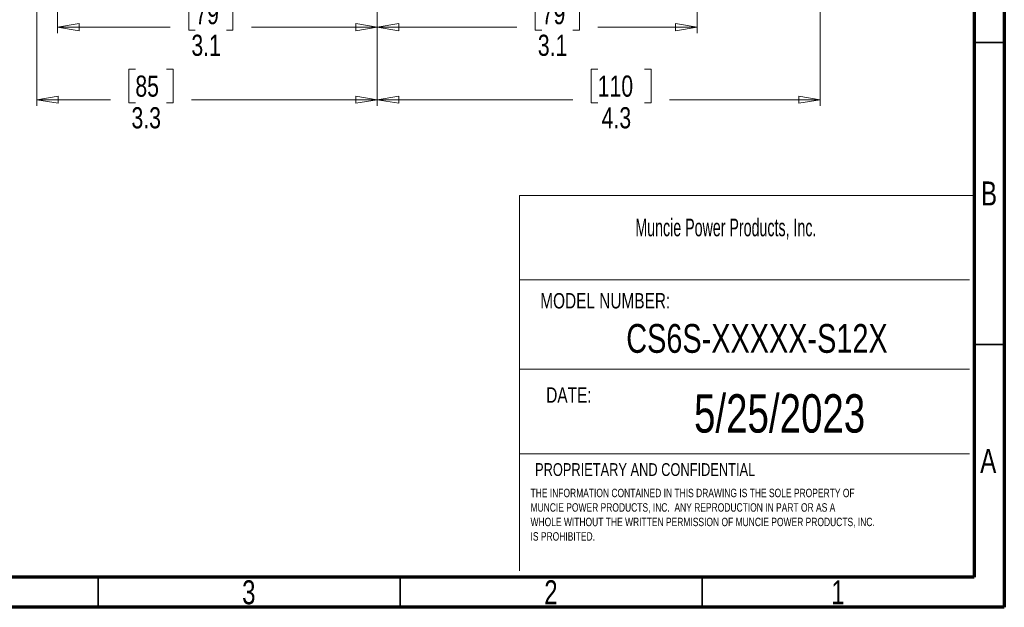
# Model space of a CAD drawing. Header units: inches. Extents: x 0.6 to 16.3, y 0.2 to 11.5.
# Tile 10 of 18: x 9.9 to 16.3, y 0.2 to 4. Entities that reach past the tile are written whole.
import ezdxf

# ---------------------------------------------------------------- set-up
doc = ezdxf.new("R2010")
doc.units = ezdxf.units.IN
doc.header["$MEASUREMENT"] = 0
doc.styles.add('SLDTEXTSTYLE0', font='TXT', dxfattribs={"width": 0.75})
doc.styles.add('SLDTEXTSTYLE1', font='TXT', dxfattribs={"width": 0.605})
doc.dimstyles.new('SLDDIMSTYLE1', dxfattribs={"dimtxt": 0.137795, "dimasz": 0.14, "dimexe": 0, "dimexo": 0.0625, "dimgap": 0.034449, "dimtad": 0, "dimdec": 1, "dimlfac": 1.5, "dimrnd": 1e-09, "dimzin": 12, "dimdsep": 46, "dimtxsty": 'SLDTEXTSTYLE0', "dimblk1": 'CLOSED', "dimblk2": 'CLOSED', "dimsah": 1, "dimcen": 0.09, "dimadec": 0, "dimazin": 3, "dimtfac": 1, "dimtdec": 1, "dimtofl": 0, "dimtmove": 0, "dimatfit": 3, "dimldrblk": 'CLOSED', "dimfxl": 0, "dimfrac": 2, "dimtolj": 1, "dimtzin": 12, "dimarcsym": 0})
doc.dimstyles.new('SLDDIMSTYLE3', dxfattribs={"dimtxt": 0.137795, "dimasz": 0.14, "dimexe": 0, "dimexo": 0.0625, "dimgap": 0.034449, "dimtad": 0, "dimdec": 1, "dimlfac": 1.5, "dimrnd": 1e-09, "dimzin": 12, "dimdsep": 46, "dimtxsty": 'SLDTEXTSTYLE0', "dimblk1": 'CLOSED', "dimblk2": 'CLOSED', "dimsah": 1, "dimcen": 0.09, "dimadec": 0, "dimazin": 3, "dimtfac": 1, "dimtofl": 0, "dimtmove": 0, "dimatfit": 3, "dimldrblk": 'CLOSED', "dimfxl": 0, "dimfrac": 2, "dimtolj": 1, "dimtzin": 12, "dimarcsym": 0})

# ---------------------------------------------------------------- blocks, each defined once
blk = doc.blocks.new('SW_NOTE_0')
at = {"color": 0, "linetype": 'Continuous', "lineweight": 0, "char_height": 0.055, "attachment_point": 1, "style": 'SLDTEXTSTYLE0'}
for s, insert in [('THE INFORMATION CONTAINED IN THIS DRAWING IS THE SOLE PROPERTY OF', (0, 0.0709)), ('MUNCIE POWER PRODUCTS, INC.  ANY REPRODUCTION IN PART OR AS A', (0, -0.0235)), ('WHOLE WITHOUT THE WRITTEN PERMISSION OF MUNCIE POWER PRODUCTS, INC.', (0, -0.1178)), ('IS PROHIBITED.', (0, -0.2122))]:
    blk.add_mtext(s, dxfattribs=dict(at, insert=insert))
blk = doc.blocks.new('_Closed')
at = {"color": 0, "linetype": 'ByBlock', "lineweight": -2}
for p, q in [((-1, 0.166667), (0, 0)), ((-1, 0.166667), (-1, -0.166667)), ((0, 0), (-1, -0.166667)), ((0, 0), (-1, 0))]:
    blk.add_line(p, q, dxfattribs=at)
blk = doc.blocks.new('_D_1')
at = {"color": 7, "linetype": 'Continuous', "lineweight": 0}
for p, q in [((15.1397, 6.8001), (15.1397, 3.4649)), ((12.253, 4.8629), (12.253, 3.4649)), ((13.6893, 3.7028), (13.6474, 3.7028)), ((13.6474, 3.7028), (13.6474, 3.484)), ((13.9948, 3.7028), (14.0368, 3.7028)), ((14.0368, 3.7028), (14.0368, 3.484)), ((12.253, 3.5043), (13.5265, 3.5043)), ((13.6474, 3.484), (13.6893, 3.484)), ((14.0368, 3.484), (13.9948, 3.484)), ((15.1397, 3.5043), (14.1576, 3.5043))]:
    blk.add_line(p, q, dxfattribs=at)
at = {"color": 7, "linetype": 'Continuous', "lineweight": 18, "xscale": 0.14, "yscale": 0.14, "rotation": 180.0000000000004}
blk.add_blockref('_Closed', (12.253, 3.5043), dxfattribs=at)
at = {"color": 7, "linetype": 'Continuous', "lineweight": 18, "xscale": 0.14, "yscale": 0.14}
blk.add_blockref('_Closed', (15.1397, 3.5043), dxfattribs=at)
at = {"color": 7, "linetype": 'Continuous', "lineweight": 18, "char_height": 0.1378, "attachment_point": 1, "style": 'SLDTEXTSTYLE0'}
for s, insert in [('110', (13.6893, 3.6617)), ('4.3', (13.7148, 3.4555))]:
    blk.add_mtext(s, dxfattribs=dict(at, insert=insert))
blk = doc.blocks.new('_D_3')
at = {"color": 7, "linetype": 'Continuous', "lineweight": 0}
for p, q in [((12.253, 4.8629), (12.253, 3.9374)), ((14.3364, 4.5674), (14.3364, 3.9374)), ((13.3243, 4.1752), (13.2823, 4.1752)), ((13.2823, 4.1752), (13.2823, 3.9565)), ((13.528, 4.1752), (13.5699, 4.1752)), ((13.5699, 4.1752), (13.5699, 3.9565)), ((12.253, 3.9768), (13.1615, 3.9768)), ((13.2823, 3.9565), (13.3243, 3.9565)), ((13.5699, 3.9565), (13.528, 3.9565)), ((14.3364, 3.9768), (13.6908, 3.9768))]:
    blk.add_line(p, q, dxfattribs=at)
at = {"color": 7, "linetype": 'Continuous', "lineweight": 18, "xscale": 0.14, "yscale": 0.14, "rotation": 180.0000000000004}
blk.add_blockref('_Closed', (12.253, 3.9768, -0.5317), dxfattribs=at)
at = {"color": 7, "linetype": 'Continuous', "lineweight": 18, "xscale": 0.14, "yscale": 0.14}
blk.add_blockref('_Closed', (14.3364, 3.9768, -0.5317), dxfattribs=at)
at = {"color": 7, "linetype": 'Continuous', "lineweight": 18, "char_height": 0.1378, "attachment_point": 1, "style": 'SLDTEXTSTYLE0'}
for s, insert in [('79', (13.3243, 4.1341)), ('3.1', (13.2989, 3.9279))]:
    blk.add_mtext(s, dxfattribs=dict(at, insert=insert))
blk = doc.blocks.new('_D_4')
at = {"color": 7, "linetype": 'Continuous', "lineweight": 0}
for p, q in [((12.253, 4.8629), (12.253, 3.9374)), ((10.1697, 4.5674), (10.1697, 3.9374)), ((11.0669, 4.1752), (11.0249, 4.1752)), ((11.0249, 4.1752), (11.0249, 3.9565)), ((11.2706, 4.1752), (11.3125, 4.1752)), ((11.3125, 4.1752), (11.3125, 3.9565)), ((10.1697, 3.9768), (10.9041, 3.9768)), ((11.0249, 3.9565), (11.0669, 3.9565)), ((11.3125, 3.9565), (11.2706, 3.9565)), ((12.253, 3.9768), (11.4334, 3.9768))]:
    blk.add_line(p, q, dxfattribs=at)
at = {"color": 7, "linetype": 'Continuous', "lineweight": 18, "xscale": 0.14, "yscale": 0.14, "rotation": 180.0000000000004}
blk.add_blockref('_Closed', (10.1697, 3.9768, -0.5317), dxfattribs=at)
at = {"color": 7, "linetype": 'Continuous', "lineweight": 18, "xscale": 0.14, "yscale": 0.14}
blk.add_blockref('_Closed', (12.253, 3.9768, -0.5317), dxfattribs=at)
at = {"color": 7, "linetype": 'Continuous', "lineweight": 18, "char_height": 0.1378, "attachment_point": 1, "style": 'SLDTEXTSTYLE0'}
for s, insert in [('79', (11.0669, 4.1341)), ('3.1', (11.0415, 3.9279))]:
    blk.add_mtext(s, dxfattribs=dict(at, insert=insert))
blk = doc.blocks.new('_D_5')
at = {"color": 7, "linetype": 'Continuous', "lineweight": 0}
for p, q in [((10.0342, 5.8374), (10.0342, 3.4649)), ((12.253, 4.8629), (12.253, 3.4649)), ((10.6764, 3.7028), (10.6344, 3.7028)), ((10.6344, 3.7028), (10.6344, 3.484)), ((10.88, 3.7028), (10.922, 3.7028)), ((10.922, 3.7028), (10.922, 3.484)), ((10.0342, 3.5043), (10.5135, 3.5043)), ((10.6344, 3.484), (10.6764, 3.484)), ((10.922, 3.484), (10.88, 3.484)), ((12.253, 3.5043), (11.0428, 3.5043))]:
    blk.add_line(p, q, dxfattribs=at)
at = {"color": 7, "linetype": 'Continuous', "lineweight": 18, "xscale": 0.14, "yscale": 0.14, "rotation": 180.0000000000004}
blk.add_blockref('_Closed', (10.0342, 3.5043, -0.5317), dxfattribs=at)
at = {"color": 7, "linetype": 'Continuous', "lineweight": 18, "xscale": 0.14, "yscale": 0.14}
blk.add_blockref('_Closed', (12.253, 3.5043, -0.5317), dxfattribs=at)
at = {"color": 7, "linetype": 'Continuous', "lineweight": 18, "char_height": 0.1378, "attachment_point": 1, "style": 'SLDTEXTSTYLE0'}
for s, insert in [('85', (10.6764, 3.6617)), ('3.3', (10.6509, 3.4555))]:
    blk.add_mtext(s, dxfattribs=dict(at, insert=insert))

msp = doc.modelspace()

# ---------------------------------------------------------------- linework, layer by layer
at = {"color": 7, "linetype": 'Continuous', "lineweight": 70}
for p, q in [((16.3386, 11.4961), (16.3386, 0.1969)), ((16.1417, 11.2992), (16.1417, 0.3937)), ((16.1417, 0.3937), (0.7874, 0.3937)), ((16.3386, 0.1969), (0.5906, 0.1969))]:
    msp.add_line(p, q, dxfattribs=at)
at = {"color": 7, "linetype": 'Continuous', "lineweight": 35}
for p, q in [((16.1417, 3.878), (16.3386, 3.878)), ((16.1417, 1.9094), (16.3386, 1.9094)), ((10.4331, 0.3937), (10.4331, 0.1969)), ((12.4016, 0.3937), (12.4016, 0.1969)), ((14.3701, 0.3937), (14.3701, 0.1969))]:
    msp.add_line(p, q, dxfattribs=at)
at = {"color": 7, "linetype": 'Continuous', "lineweight": 18}
for p, q in [((13.1791, 2.8801), (13.1791, 0.4346)), ((13.1791, 2.8801), (16.1417, 2.8801)), ((13.1791, 2.3317), (16.1126, 2.3317)), ((13.1791, 1.7494), (16.1126, 1.7494)), ((13.1791, 1.1958), (16.1126, 1.1958))]:
    msp.add_line(p, q, dxfattribs=at)

# ---------------------------------------------------------------- block references
at = {"color": 7, "linetype": 'Continuous', "lineweight": 0}
msp.add_blockref('SW_NOTE_0', (13.2514, 0.8985), dxfattribs=at)

# ---------------------------------------------------------------- texts
for s, insert, char_height, attachment_point, style in [('B', (16.239, 2.9714), 0.1562, 2, 'SLDTEXTSTYLE0'), ('Muncie Power Products, Inc.', (13.9344, 2.729), 0.114583, 1, 'SLDTEXTSTYLE1'), ('MODEL NUMBER:', (13.3147, 2.2443), 0.1, 1, 'SLDTEXTSTYLE0'), ('CS6S-XXXXX-S12X', (14.727, 2.0426), 0.1875, 2, 'SLDTEXTSTYLE0'), ('DATE:', (13.3537, 1.63), 0.1, 1, 'SLDTEXTSTYLE0'), ('5/25/2023', (14.8745, 1.5851), 0.25, 2, 'SLDTEXTSTYLE0'), ('A', (16.2338, 1.2292), 0.1562, 2, 'SLDTEXTSTYLE0'), ('PROPRIETARY AND CONFIDENTIAL', (13.2808, 1.1361), 0.083333, 1, 'SLDTEXTSTYLE0'), ('3', (11.4157, 0.3729), 0.1562, 2, 'SLDTEXTSTYLE0'), ('2', (13.3843, 0.3729), 0.1562, 2, 'SLDTEXTSTYLE0'), ('1', (15.2543, 0.3729), 0.1562, 2, 'SLDTEXTSTYLE0')]:
    msp.add_mtext(s, dxfattribs=dict(at, insert=insert, char_height=char_height, attachment_point=attachment_point, style=style))

# ---------------------------------------------------------------- dimensions: what is measured, and where the dimension line sits
at = {"color": 7, "linetype": 'Continuous', "lineweight": 18}
for base, p1, p2, dimstyle, picture, middle in [((12.253, 3.5043), (15.1397, 6.8394), (12.253, 4.9023), 'SLDDIMSTYLE1', '_D_1', (13.8421, 3.5043)), ((12.253, 3.5043), (10.0342, 5.8768), (12.253, 4.9023), 'SLDDIMSTYLE1', '_D_5', (10.7782, 3.5043)), ((10.1697, 3.9768), (12.253, 4.9023), (10.1697, 4.6068), 'SLDDIMSTYLE1', '_D_4', (11.1687, 3.9768)), ((12.253, 3.9768), (14.3364, 4.6068), (12.253, 4.9023), 'SLDDIMSTYLE3', '_D_3', (13.4261, 3.9768))]:
    dim = msp.add_linear_dim(base=base, p1=p1, p2=p2, dimstyle=dimstyle, dxfattribs=at)
    dim.commit()
    dim.dimension.update_dxf_attribs({"geometry": picture, "text_midpoint": middle, "dimtype": 160})

doc.saveas('drawing.dxf')
